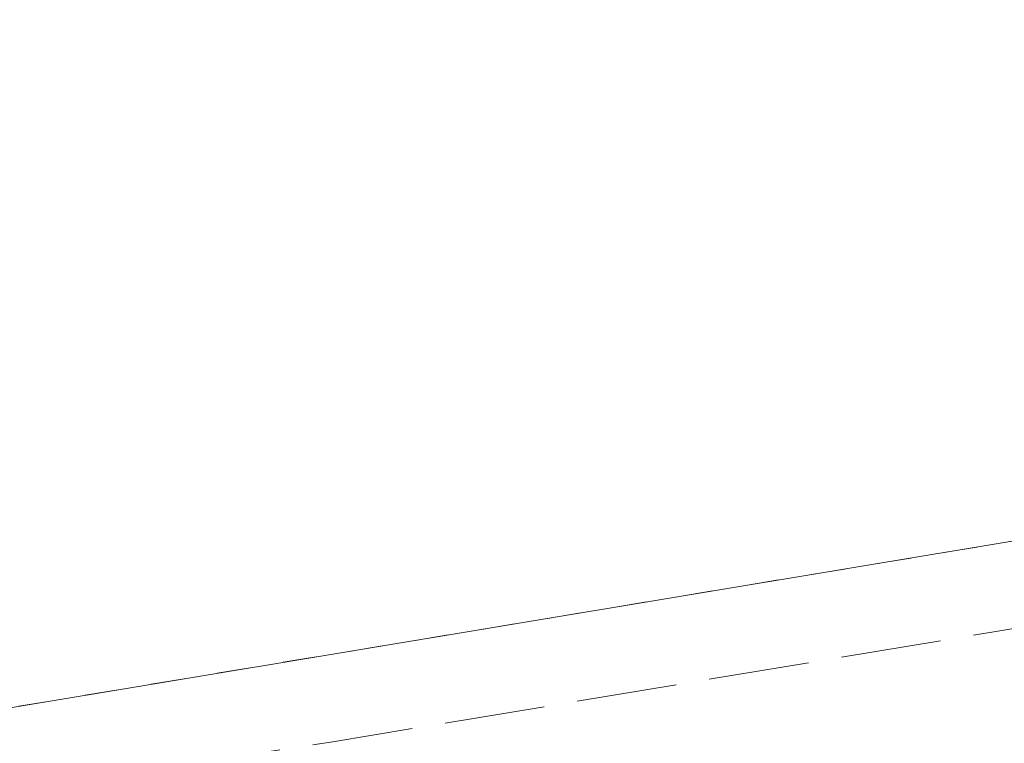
# Model space of a CAD drawing. Header units: metres. Extents: x 5590113 to 5596324, y 5910954 to 5916249.
# Tile 116 of 256: x 5592348 to 5592363, y 5913860 to 5913871. Entities that reach past the tile are written whole.
import ezdxf

# ---------------------------------------------------------------- set-up
doc = ezdxf.new("R2010")
doc.units = ezdxf.units.M
for name, pattern in [('1.5_0.5', [2, 1.5, -0.5]), ('219-500', [0]), ('egug-500', [1, 0.5, -0.5])]:
    doc.linetypes.add(name, pattern=pattern)

msp = doc.modelspace()

# ---------------------------------------------------------------- linework, layer by layer
at = {"layer": '218-kontur użytku gruntowego', "color": 3, "linetype": 'egug-500', "lineweight": 18, "flags": 128}
msp.add_lwpolyline([(5592370.19, 5913864.21), (5592058.54, 5913812.43)], dxfattribs=at)
at = {"layer": '219-działka ewidencyjna', "color": 7, "linetype": '219-500', "lineweight": 18, "flags": 128}
msp.add_lwpolyline([(5592370.19, 5913864.21), (5592058.54, 5913812.43)], dxfattribs=at)
at = {"layer": 'jezdnia', "color": 7, "linetype": '1.5_0.5', "lineweight": 18, "flags": 128}
msp.add_lwpolyline([(5592560.99, 5913894.76), (5592553.13, 5913893.66), (5592520.14, 5913887.77), (5592491.52, 5913883.28), (5592458.32, 5913877.68), (5592416.27, 5913870.99), (5592373.05, 5913863.38), (5592352.68, 5913859.99), (5592330.83, 5913856.66), (5592283.81, 5913848.84), (5592244.88, 5913842.4), (5592214.54, 5913837.41), (5592203.81, 5913835.32), (5592192.93, 5913833.35), (5592166.93, 5913828.92), (5592165.48, 5913828.94), (5592123.61, 5913821.77), (5592082.5, 5913814.97), (5592067.6, 5913812.64), (5592031.69, 5913807.16), (5591998.21, 5913803.27), (5591972.59, 5913802.11), (5591926.27, 5913805.12), (5591886.88, 5913807.05), (5591845.55, 5913811.02), (5591803.02, 5913811.83), (5591766.74, 5913808.84), (5591732.5, 5913804.67), (5591705.28, 5913800.32), (5591668.78, 5913797.06), (5591634.69, 5913796.49), (5591598.47, 5913799.1), (5591565.49, 5913804.14), (5591540.23, 5913809.45), (5591506.34, 5913816.27), (5591458.05, 5913827.41), (5591453.24, 5913828.16), (5591421.71, 5913834.47), (5591390.53, 5913842.74), (5591354.23, 5913854.1), (5591312.27, 5913868.45), (5591274.04, 5913883.22), (5591233.07, 5913899.1), (5591200.87, 5913911.39), (5591162.67, 5913925.55), (5591130.64, 5913935.4), (5591105.4, 5913943.68), (5591044.92, 5913959.09), (5591024.46, 5913963.59), (5591008.7, 5913966.62), (5590976.04, 5913972.91), (5590941.85, 5913979.75), (5590913.38, 5913985.42), (5590877.77, 5913992.4), (5590854.68, 5913997.09), (5590852.5, 5913997.19), (5590816.95, 5914004.36), (5590782.36, 5914010.89), (5590754.44, 5914016.91), (5590709.64, 5914024.79), (5590709.21, 5914022.18), (5590749.8, 5914013.31), (5590753.11, 5914013.34), (5590782.23, 5914007.74), (5590816.82, 5914001.24), (5590852.44, 5913993.82), (5590879.89, 5913988.56), (5590912.22, 5913981.93), (5590941.97, 5913975.9), (5590975.47, 5913970.01), (5591007.31, 5913963.38), (5591024.35, 5913960.24), (5591047.8, 5913954.44), (5591096, 5913941.57), (5591104.19, 5913940.01), (5591124.79, 5913934.11), (5591163.32, 5913921.5), (5591198.29, 5913908.21), (5591231.15, 5913896.02), (5591272.44, 5913880.05), (5591309.63, 5913865.7), (5591352.73, 5913850.65), (5591389.8, 5913839.1), (5591420.47, 5913830.45), (5591452.72, 5913823.59), (5591457.45, 5913822.39), (5591506.45, 5913812.81), (5591539.66, 5913806), (5591564.06, 5913801.02), (5591597.32, 5913795.5), (5591634.93, 5913792.63), (5591667.6, 5913793.11), (5591705.47, 5913796.78), (5591732.98, 5913800.51), (5591765.54, 5913805.17), (5591804.19, 5913807.96), (5591845.83, 5913807.23), (5591886.6, 5913803.45), (5591925.53, 5913800.19), (5591972.88, 5913798.36), (5591998.22, 5913799.49), (5592032.46, 5913803.33), (5592069.13, 5913809.26), (5592083.37, 5913811.57), (5592123.83, 5913818.15), (5592166.61, 5913825.31), (5592168.39, 5913825.99), (5592193.16, 5913830.14), (5592204.68, 5913831.77), (5592214.53, 5913833.6), (5592246.06, 5913838.68), (5592288.1, 5913845.58), (5592332.49, 5913853.22), (5592373.92, 5913860.02), (5592415.49, 5913866.89), (5592458.06, 5913874), (5592486.91, 5913878.43), (5592520.25, 5913884.08), (5592553.8, 5913890), (5592559.95, 5913891.17)], close=True, dxfattribs=at)

doc.saveas('drawing.dxf')
